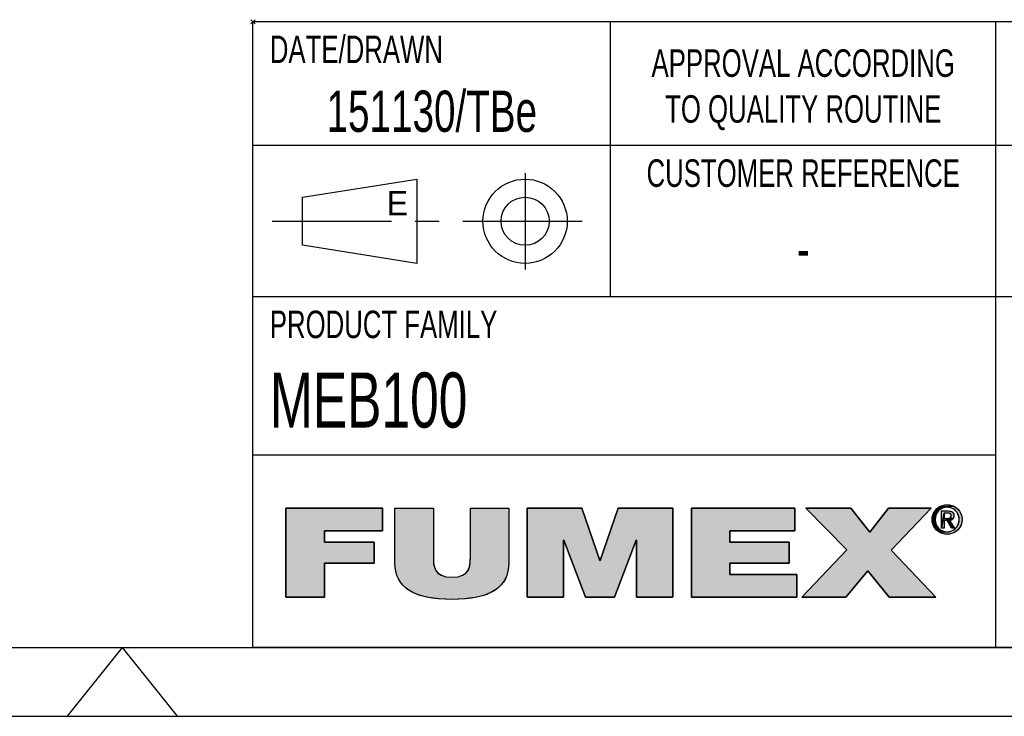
# Model space of a CAD drawing. Extents: x 0 to 420, y 0 to 297.
# Tile 6 of 11: x 228 to 299, y 0 to 51. Entities that reach past the tile are written whole.
import ezdxf

# ---------------------------------------------------------------- set-up
doc = ezdxf.new("R2010")
doc.units = 0
doc.header["$LTSCALE"] = 23.1
doc.linetypes.add('CENTER', pattern=[0.6, 0.375, -0.075, 0.075, -0.075])
doc.layers.get('0').update_dxf_attribs({"linetype": 'CONTINUOUS'})
doc.layers.add('112000_DXF_CONTINUOUS_LINE', color=7, linetype='CONTINUOUS')
doc.layers.add('112000_DXF_FORMAT', color=7, linetype='CONTINUOUS')
doc.styles.get("Standard").update_dxf_attribs({"font": 'txt', "width": 0.7})
doc.styles.add('TEXTSTYLE_2', font='txt', dxfattribs={"width": 0.7})
doc.styles.add('TEXTSTYLE_3', font='txt')

# ---------------------------------------------------------------- blocks, each defined once
blk = doc.blocks.new('FUMEX_LOGO_BL1', base_point=(271.467, 11.941))
at = {"layer": '112000_DXF_FORMAT', "linetype": 'CONTINUOUS'}
for points in [[(249.687, 8.651), (246.886, 8.651), (246.886, 15.144), (253.914, 15.144), (253.914, 13.48), (249.687, 13.48), (249.687, 12.671), (253.316, 12.671), (253.316, 11.124), (249.687, 11.124)], [(263.1, 15.144), (263.1, 11.161), (263.061, 10.663), (262.951, 10.231), (262.77, 9.853), (262.519, 9.523), (262.195, 9.237), (261.786, 8.992), (261.277, 8.79), (260.65, 8.633), (259.879, 8.532), (258.962, 8.496), (258.038, 8.532), (257.267, 8.634), (256.638, 8.791), (256.129, 8.994), (255.719, 9.239), (255.393, 9.525), (255.141, 9.856), (254.961, 10.234), (254.849, 10.665), (254.811, 11.161), (254.811, 15.144), (257.612, 15.144), (257.612, 11.606), (257.625, 11.177), (257.682, 10.851), (257.79, 10.6), (257.955, 10.403), (258.195, 10.251), (258.526, 10.152), (258.974, 10.115), (259.411, 10.152), (259.733, 10.252), (259.966, 10.404), (260.128, 10.602), (260.233, 10.857), (260.287, 11.19), (260.299, 11.606), (260.299, 15.144)], [(267.078, 8.651), (264.429, 8.651), (264.429, 15.144), (268.415, 15.144), (269.713, 11.325), (269.739, 11.325), (271.038, 15.144), (275.023, 15.144), (275.023, 8.651), (272.375, 8.651), (272.375, 12.816), (272.349, 12.816), (270.77, 8.651), (268.682, 8.651), (267.103, 12.816), (267.078, 12.816)], [(284.038, 8.651), (276.373, 8.651), (276.373, 15.144), (283.898, 15.144), (283.898, 13.48), (279.174, 13.48), (279.174, 12.671), (283.465, 12.671), (283.465, 11.124), (279.174, 11.124), (279.174, 10.315), (284.038, 10.315)], [(287.6, 8.651), (284.392, 8.651), (287.677, 12.107), (284.684, 15.144), (287.97, 15.144), (289.345, 13.38), (290.694, 15.144), (293.801, 15.144), (290.886, 12.089), (294.133, 8.651), (290.758, 8.651), (289.205, 10.588)], [(294.465, 15.055), (294.364, 14.974), (294.056, 14.917), (294.156, 15.041), (294.578, 15.12)], [(294.699, 15.167), (294.578, 15.12), (294.156, 15.041), (294.275, 15.15), (294.828, 15.196)], [(294.963, 15.206), (294.828, 15.196), (294.275, 15.15), (294.342, 15.199), (295.438, 15.279), (295.58, 15.198), (295.645, 15.15), (295.764, 15.041), (295.864, 14.917), (295.943, 14.78), (296.001, 14.633), (296.036, 14.477), (296.048, 14.314), (296.036, 14.149), (296.001, 13.992), (295.944, 13.844), (295.864, 13.707), (295.765, 13.582), (295.646, 13.473), (295.579, 13.424), (295.438, 13.343), (295.286, 13.284), (295.126, 13.249), (294.798, 13.249), (294.637, 13.284), (294.484, 13.343), (294.408, 13.383), (294.963, 13.416), (295.096, 13.425), (295.224, 13.454), (295.345, 13.502), (295.457, 13.567), (295.557, 13.649), (295.603, 13.695), (295.683, 13.798), (295.747, 13.914), (295.794, 14.039), (295.823, 14.173), (295.832, 14.314), (295.823, 14.453), (295.794, 14.585), (295.747, 14.71), (295.682, 14.824), (295.602, 14.928), (295.557, 14.973), (295.456, 15.055), (295.344, 15.12), (295.224, 15.167), (295.096, 15.196)], [(294.963, 15.385), (295.126, 15.373), (295.286, 15.338), (295.438, 15.279), (294.342, 15.199), (294.484, 15.279), (294.637, 15.338), (294.798, 15.373)], [(294.318, 14.927), (294.237, 14.824), (294.173, 14.709), (294.126, 14.585), (294.097, 14.453), (294.087, 14.314), (293.883, 14.149), (293.871, 14.314), (293.883, 14.477), (293.919, 14.632), (293.976, 14.78), (294.056, 14.917), (294.364, 14.974)], [(294.735, 14.771), (294.548, 13.691), (294.548, 14.93), (295.019, 14.93), (295.024, 14.93), (295.128, 14.925), (295.212, 14.91), (295.279, 14.887), (295.334, 14.857), (295.378, 14.819), (295.396, 14.797), (295.412, 14.773), (295.436, 14.72), (295.452, 14.655), (295.457, 14.578), (295.451, 14.504), (295.435, 14.44), (295.409, 14.386), (295.092, 14.395), (295.131, 14.403), (295.162, 14.414), (295.188, 14.427), (295.21, 14.444), (295.228, 14.464), (295.242, 14.487), (295.252, 14.516), (295.259, 14.549), (295.261, 14.589), (295.259, 14.623), (295.252, 14.652), (295.241, 14.677), (295.225, 14.699), (295.206, 14.718), (295.182, 14.734), (295.153, 14.748), (295.118, 14.759), (295.076, 14.766), (295.026, 14.771), (294.991, 14.771), (294.863, 14.771)], [(294.96, 14.388), (294.978, 14.388), (295.043, 14.39), (295.092, 14.395), (295.409, 14.386), (294.735, 14.229), (294.735, 13.691), (294.548, 13.691), (294.735, 14.771), (294.735, 14.58), (294.735, 14.388), (294.848, 14.388)], [(295.136, 14.237), (295.489, 13.691), (295.278, 13.691), (294.951, 14.229), (294.735, 14.229), (295.409, 14.386), (295.373, 14.341), (295.328, 14.303), (295.273, 14.273), (295.207, 14.25)], [(294.097, 14.173), (294.126, 14.039), (294.173, 13.914), (294.237, 13.799), (294.317, 13.696), (294.155, 13.583), (294.056, 13.707), (293.976, 13.844), (293.919, 13.993), (293.883, 14.149), (294.087, 14.314)], [(294.364, 13.648), (294.465, 13.567), (294.273, 13.474), (294.155, 13.583), (294.317, 13.696)], [(294.577, 13.502), (294.699, 13.454), (294.408, 13.383), (294.273, 13.474), (294.465, 13.567)]]:
    blk.add_hatch(color=7, dxfattribs=at).paths.add_polyline_path(points)
at = {"layer": '112000_DXF_FORMAT', "color": 7, "linetype": 'CONTINUOUS'}
for p, q in [((253.914, 15.144), (246.886, 15.144)), ((246.886, 15.144), (246.886, 8.651)), ((253.914, 15.144), (246.886, 15.144)), ((246.886, 15.144), (246.886, 8.651)), ((253.914, 13.48), (253.914, 15.144)), ((253.914, 13.48), (253.914, 15.144)), ((268.415, 15.144), (264.429, 15.144)), ((264.429, 15.144), (264.429, 8.651)), ((268.415, 15.144), (264.429, 15.144)), ((264.429, 15.144), (264.429, 8.651)), ((269.713, 11.325), (268.415, 15.144)), ((269.713, 11.325), (268.415, 15.144)), ((271.038, 15.144), (269.739, 11.325)), ((271.038, 15.144), (269.739, 11.325)), ((275.023, 15.144), (271.038, 15.144)), ((275.023, 15.144), (271.038, 15.144)), ((275.023, 8.651), (275.023, 15.144)), ((275.023, 8.651), (275.023, 15.144)), ((283.898, 15.144), (276.373, 15.144)), ((276.373, 15.144), (276.373, 8.651)), ((283.898, 15.144), (276.373, 15.144)), ((276.373, 15.144), (276.373, 8.651)), ((283.898, 13.48), (283.898, 15.144)), ((283.898, 13.48), (283.898, 15.144)), ((287.97, 15.144), (284.684, 15.144)), ((284.684, 15.144), (287.677, 12.107)), ((287.97, 15.144), (284.684, 15.144)), ((284.684, 15.144), (287.677, 12.107)), ((289.345, 13.38), (287.97, 15.144)), ((289.345, 13.38), (287.97, 15.144)), ((290.694, 15.144), (289.345, 13.38)), ((290.694, 15.144), (289.345, 13.38)), ((293.801, 15.144), (290.694, 15.144)), ((293.801, 15.144), (290.694, 15.144)), ((290.886, 12.089), (293.801, 15.144)), ((290.886, 12.089), (293.801, 15.144)), ((249.687, 12.671), (249.687, 13.48)), ((249.687, 13.48), (253.914, 13.48)), ((249.687, 12.671), (249.687, 13.48)), ((249.687, 13.48), (253.914, 13.48)), ((279.174, 12.671), (279.174, 13.48)), ((279.174, 13.48), (283.898, 13.48)), ((279.174, 12.671), (279.174, 13.48)), ((279.174, 13.48), (283.898, 13.48)), ((253.316, 12.671), (249.687, 12.671)), ((253.316, 12.671), (249.687, 12.671)), ((253.316, 11.124), (253.316, 12.671)), ((253.316, 11.124), (253.316, 12.671)), ((267.078, 8.651), (267.078, 12.816)), ((267.078, 12.816), (267.103, 12.816)), ((267.078, 8.651), (267.078, 12.816)), ((267.078, 12.816), (267.103, 12.816)), ((267.103, 12.816), (268.682, 8.651)), ((267.103, 12.816), (268.682, 8.651)), ((270.77, 8.651), (272.349, 12.816)), ((270.77, 8.651), (272.349, 12.816)), ((272.349, 12.816), (272.375, 12.816)), ((272.349, 12.816), (272.375, 12.816)), ((272.375, 12.816), (272.375, 8.651)), ((272.375, 12.816), (272.375, 8.651)), ((283.465, 12.671), (279.174, 12.671)), ((283.465, 12.671), (279.174, 12.671)), ((283.465, 11.124), (283.465, 12.671)), ((283.465, 11.124), (283.465, 12.671)), ((287.677, 12.107), (284.392, 8.651)), ((287.677, 12.107), (284.392, 8.651)), ((294.133, 8.651), (290.886, 12.089)), ((294.133, 8.651), (290.886, 12.089)), ((249.687, 8.651), (249.687, 11.124)), ((249.687, 11.124), (253.316, 11.124)), ((249.687, 8.651), (249.687, 11.124)), ((249.687, 11.124), (253.316, 11.124)), ((269.739, 11.325), (269.713, 11.325)), ((269.739, 11.325), (269.713, 11.325)), ((279.174, 10.315), (279.174, 11.124)), ((279.174, 11.124), (283.465, 11.124)), ((279.174, 10.315), (279.174, 11.124)), ((279.174, 11.124), (283.465, 11.124)), ((284.038, 10.315), (279.174, 10.315)), ((284.038, 10.315), (279.174, 10.315)), ((284.038, 8.651), (284.038, 10.315)), ((284.038, 8.651), (284.038, 10.315)), ((287.6, 8.651), (289.205, 10.588)), ((287.6, 8.651), (289.205, 10.588)), ((289.205, 10.588), (290.758, 8.651)), ((289.205, 10.588), (290.758, 8.651)), ((246.886, 8.651), (249.687, 8.651)), ((246.886, 8.651), (249.687, 8.651)), ((264.429, 8.651), (267.078, 8.651)), ((264.429, 8.651), (267.078, 8.651)), ((268.682, 8.651), (270.77, 8.651)), ((268.682, 8.651), (270.77, 8.651)), ((272.375, 8.651), (275.023, 8.651)), ((272.375, 8.651), (275.023, 8.651)), ((276.373, 8.651), (284.038, 8.651)), ((276.373, 8.651), (284.038, 8.651)), ((284.392, 8.651), (287.6, 8.651)), ((284.392, 8.651), (287.6, 8.651)), ((290.758, 8.651), (294.133, 8.651)), ((290.758, 8.651), (294.133, 8.651))]:
    blk.add_line(p, q, dxfattribs=at)
for points in [[(249.687, 8.651), (246.886, 8.651), (246.886, 15.144), (253.914, 15.144), (253.914, 13.48), (249.687, 13.48), (249.687, 12.671), (253.316, 12.671), (253.316, 11.124), (249.687, 11.124), (249.687, 8.651)], [(263.1, 15.144), (263.1, 11.161), (263.061, 10.663), (262.951, 10.231), (262.77, 9.853), (262.519, 9.523), (262.195, 9.237), (261.786, 8.992), (261.277, 8.79), (260.65, 8.633), (259.879, 8.532), (258.962, 8.496), (258.038, 8.532), (257.267, 8.634), (256.638, 8.791), (256.129, 8.994), (255.719, 9.239), (255.393, 9.525), (255.141, 9.856), (254.961, 10.234), (254.849, 10.665), (254.811, 11.161), (254.811, 15.144), (257.612, 15.144), (257.612, 11.606), (257.625, 11.177), (257.682, 10.851), (257.79, 10.6), (257.955, 10.403), (258.195, 10.251), (258.526, 10.152), (258.974, 10.115), (259.411, 10.152), (259.733, 10.252), (259.966, 10.404), (260.128, 10.602), (260.233, 10.857), (260.287, 11.19), (260.299, 11.606), (260.299, 15.144), (263.1, 15.144)], [(267.078, 8.651), (264.429, 8.651), (264.429, 15.144), (268.415, 15.144), (269.713, 11.325), (269.739, 11.325), (271.038, 15.144), (275.023, 15.144), (275.023, 8.651), (272.375, 8.651), (272.375, 12.816), (272.349, 12.816), (270.77, 8.651), (268.682, 8.651), (267.103, 12.816), (267.078, 12.816), (267.078, 8.651)], [(284.038, 8.651), (276.373, 8.651), (276.373, 15.144), (283.898, 15.144), (283.898, 13.48), (279.174, 13.48), (279.174, 12.671), (283.465, 12.671), (283.465, 11.124), (279.174, 11.124), (279.174, 10.315), (284.038, 10.315), (284.038, 8.651)], [(287.6, 8.651), (284.392, 8.651), (287.677, 12.107), (284.684, 15.144), (287.97, 15.144), (289.345, 13.38), (290.694, 15.144), (293.801, 15.144), (290.886, 12.089), (294.133, 8.651), (290.758, 8.651), (289.205, 10.588), (287.6, 8.651)], [(294.465, 15.055), (294.364, 14.974), (294.056, 14.917), (294.156, 15.041), (294.578, 15.12), (294.465, 15.055)], [(294.699, 15.167), (294.578, 15.12), (294.156, 15.041), (294.275, 15.15), (294.828, 15.196), (294.699, 15.167)], [(294.963, 15.206), (294.828, 15.196), (294.275, 15.15), (294.342, 15.199), (295.438, 15.279), (295.58, 15.198), (295.645, 15.15), (295.764, 15.041), (295.864, 14.917), (295.943, 14.78), (296.001, 14.633), (296.036, 14.477), (296.048, 14.314), (296.036, 14.149), (296.001, 13.992), (295.944, 13.844), (295.864, 13.707), (295.765, 13.582), (295.646, 13.473), (295.579, 13.424), (295.438, 13.343), (295.286, 13.284), (295.126, 13.249), (294.798, 13.249), (294.637, 13.284), (294.484, 13.343), (294.408, 13.383), (294.963, 13.416), (295.096, 13.425), (295.224, 13.454), (295.345, 13.502), (295.457, 13.567), (295.557, 13.649), (295.603, 13.695), (295.683, 13.798), (295.747, 13.914), (295.794, 14.039), (295.823, 14.173), (295.832, 14.314), (295.823, 14.453), (295.794, 14.585), (295.747, 14.71), (295.682, 14.824), (295.602, 14.928), (295.557, 14.973), (295.456, 15.055), (295.344, 15.12), (295.224, 15.167), (295.096, 15.196), (294.963, 15.206)], [(294.963, 15.385), (295.126, 15.373), (295.286, 15.338), (295.438, 15.279), (294.342, 15.199), (294.484, 15.279), (294.637, 15.338), (294.798, 15.373), (294.963, 15.385)], [(294.318, 14.927), (294.237, 14.824), (294.173, 14.709), (294.126, 14.585), (294.097, 14.453), (294.087, 14.314), (293.883, 14.149), (293.871, 14.314), (293.883, 14.477), (293.919, 14.632), (293.976, 14.78), (294.056, 14.917), (294.364, 14.974), (294.318, 14.927)], [(294.735, 14.771), (294.548, 13.691), (294.548, 14.93), (295.019, 14.93), (295.024, 14.93), (295.128, 14.925), (295.212, 14.91), (295.279, 14.887), (295.334, 14.857), (295.378, 14.819), (295.396, 14.797), (295.412, 14.773), (295.436, 14.72), (295.452, 14.655), (295.457, 14.578), (295.451, 14.504), (295.435, 14.44), (295.409, 14.386), (295.092, 14.395), (295.131, 14.403), (295.162, 14.414), (295.188, 14.427), (295.21, 14.444), (295.228, 14.464), (295.242, 14.487), (295.252, 14.516), (295.259, 14.549), (295.261, 14.589), (295.259, 14.623), (295.252, 14.652), (295.241, 14.677), (295.225, 14.699), (295.206, 14.718), (295.182, 14.734), (295.153, 14.748), (295.118, 14.759), (295.076, 14.766), (295.026, 14.771), (294.991, 14.771), (294.863, 14.771), (294.735, 14.771)], [(294.96, 14.388), (294.978, 14.388), (295.043, 14.39), (295.092, 14.395), (295.409, 14.386), (294.735, 14.229), (294.735, 13.691), (294.548, 13.691), (294.735, 14.771), (294.735, 14.58), (294.735, 14.388), (294.848, 14.388), (294.96, 14.388)], [(295.136, 14.237), (295.489, 13.691), (295.278, 13.691), (294.951, 14.229), (294.735, 14.229), (295.409, 14.386), (295.373, 14.341), (295.328, 14.303), (295.273, 14.273), (295.207, 14.25), (295.136, 14.237)], [(294.097, 14.173), (294.126, 14.039), (294.173, 13.914), (294.237, 13.799), (294.317, 13.696), (294.155, 13.583), (294.056, 13.707), (293.976, 13.844), (293.919, 13.993), (293.883, 14.149), (294.087, 14.314), (294.097, 14.173)], [(294.364, 13.648), (294.465, 13.567), (294.273, 13.474), (294.155, 13.583), (294.317, 13.696), (294.364, 13.648)], [(294.577, 13.502), (294.699, 13.454), (294.408, 13.383), (294.273, 13.474), (294.465, 13.567), (294.577, 13.502)]]:
    blk.add_lwpolyline(points, dxfattribs=at)
for points, knots in [([(263.1, 15.144), (263.1, 15.144), (260.299, 15.144), (260.299, 15.144), (260.299, 15.144), (260.299, 11.606), (260.299, 11.606), (260.299, 10.943), (260.299, 10.115), (258.974, 10.115), (257.612, 10.115), (257.612, 10.943), (257.612, 11.606), (257.612, 11.606), (257.612, 15.144), (257.612, 15.144), (257.612, 15.144), (254.811, 15.144), (254.811, 15.144), (254.811, 15.144), (254.811, 11.161), (254.811, 11.161), (254.811, 9.36), (256.186, 8.496), (258.962, 8.496), (261.738, 8.496), (263.1, 9.36), (263.1, 11.161), (263.1, 11.161), (263.1, 15.144), (263.1, 15.144)], [0, 0, 0, 0, 1, 1, 1, 2, 2, 2, 3, 3, 3, 4, 4, 4, 5, 5, 5, 6, 6, 6, 7, 7, 7, 8, 8, 8, 9, 9, 9, 10, 10, 10, 10]), ([(263.1, 15.144), (263.1, 15.144), (260.299, 15.144), (260.299, 15.144), (260.299, 15.144), (260.299, 11.606), (260.299, 11.606), (260.299, 10.943), (260.299, 10.115), (258.974, 10.115), (257.612, 10.115), (257.612, 10.943), (257.612, 11.606), (257.612, 11.606), (257.612, 15.144), (257.612, 15.144), (257.612, 15.144), (254.811, 15.144), (254.811, 15.144), (254.811, 15.144), (254.811, 11.161), (254.811, 11.161), (254.811, 9.36), (256.186, 8.496), (258.962, 8.496), (261.738, 8.496), (263.1, 9.36), (263.1, 11.161), (263.1, 11.161), (263.1, 15.144), (263.1, 15.144)], [0, 0, 0, 0, 1, 1, 1, 2, 2, 2, 3, 3, 3, 4, 4, 4, 5, 5, 5, 6, 6, 6, 7, 7, 7, 8, 8, 8, 9, 9, 9, 10, 10, 10, 10]), ([(294.963, 13.237), (295.548, 13.237), (296.048, 13.691), (296.048, 14.314), (296.048, 14.93), (295.548, 15.385), (294.963, 15.385), (294.372, 15.385), (293.871, 14.93), (293.871, 14.314), (293.871, 13.691), (294.372, 13.237), (294.963, 13.237)], [0, 0, 0, 0, 1, 1, 1, 2, 2, 2, 3, 3, 3, 4, 4, 4, 4]), ([(294.963, 13.237), (295.548, 13.237), (296.048, 13.691), (296.048, 14.314), (296.048, 14.93), (295.548, 15.385), (294.963, 15.385), (294.372, 15.385), (293.871, 14.93), (293.871, 14.314), (293.871, 13.691), (294.372, 13.237), (294.963, 13.237)], [0, 0, 0, 0, 1, 1, 1, 2, 2, 2, 3, 3, 3, 4, 4, 4, 4]), ([(294.087, 14.314), (294.087, 14.823), (294.471, 15.206), (294.963, 15.206), (295.449, 15.206), (295.832, 14.823), (295.832, 14.314), (295.832, 13.797), (295.449, 13.416), (294.963, 13.416), (294.471, 13.416), (294.087, 13.797), (294.087, 14.314)], [0, 0, 0, 0, 1, 1, 1, 2, 2, 2, 3, 3, 3, 4, 4, 4, 4]), ([(294.087, 14.314), (294.087, 14.823), (294.471, 15.206), (294.963, 15.206), (295.449, 15.206), (295.832, 14.823), (295.832, 14.314), (295.832, 13.797), (295.449, 13.416), (294.963, 13.416), (294.471, 13.416), (294.087, 13.797), (294.087, 14.314)], [0, 0, 0, 0, 1, 1, 1, 2, 2, 2, 3, 3, 3, 4, 4, 4, 4]), ([(294.735, 14.229), (294.735, 14.229), (294.951, 14.229), (294.951, 14.229), (294.951, 14.229), (295.278, 13.691), (295.278, 13.691), (295.278, 13.691), (295.489, 13.691), (295.489, 13.691), (295.489, 13.691), (295.136, 14.237), (295.136, 14.237), (295.318, 14.26), (295.457, 14.356), (295.457, 14.578), (295.457, 14.823), (295.312, 14.93), (295.019, 14.93), (295.019, 14.93), (294.548, 14.93), (294.548, 14.93), (294.548, 14.93), (294.548, 13.691), (294.548, 13.691), (294.548, 13.691), (294.735, 13.691), (294.735, 13.691), (294.735, 13.691), (294.735, 14.229), (294.735, 14.229)], [0, 0, 0, 0, 1, 1, 1, 2, 2, 2, 3, 3, 3, 4, 4, 4, 5, 5, 5, 6, 6, 6, 7, 7, 7, 8, 8, 8, 9, 9, 9, 10, 10, 10, 10]), ([(294.735, 14.229), (294.735, 14.229), (294.951, 14.229), (294.951, 14.229), (294.951, 14.229), (295.278, 13.691), (295.278, 13.691), (295.278, 13.691), (295.489, 13.691), (295.489, 13.691), (295.489, 13.691), (295.136, 14.237), (295.136, 14.237), (295.318, 14.26), (295.457, 14.356), (295.457, 14.578), (295.457, 14.823), (295.312, 14.93), (295.019, 14.93), (295.019, 14.93), (294.548, 14.93), (294.548, 14.93), (294.548, 14.93), (294.548, 13.691), (294.548, 13.691), (294.548, 13.691), (294.735, 13.691), (294.735, 13.691), (294.735, 13.691), (294.735, 14.229), (294.735, 14.229)], [0, 0, 0, 0, 1, 1, 1, 2, 2, 2, 3, 3, 3, 4, 4, 4, 5, 5, 5, 6, 6, 6, 7, 7, 7, 8, 8, 8, 9, 9, 9, 10, 10, 10, 10]), ([(294.735, 14.388), (294.735, 14.388), (294.735, 14.771), (294.735, 14.771), (294.735, 14.771), (294.991, 14.771), (294.991, 14.771), (295.122, 14.771), (295.261, 14.743), (295.261, 14.589), (295.261, 14.399), (295.119, 14.388), (294.96, 14.388), (294.96, 14.388), (294.735, 14.388), (294.735, 14.388)], [0, 0, 0, 0, 1, 1, 1, 2, 2, 2, 3, 3, 3, 4, 4, 4, 5, 5, 5, 5]), ([(294.735, 14.388), (294.735, 14.388), (294.735, 14.771), (294.735, 14.771), (294.735, 14.771), (294.991, 14.771), (294.991, 14.771), (295.122, 14.771), (295.261, 14.743), (295.261, 14.589), (295.261, 14.399), (295.119, 14.388), (294.96, 14.388), (294.96, 14.388), (294.735, 14.388), (294.735, 14.388)], [0, 0, 0, 0, 1, 1, 1, 2, 2, 2, 3, 3, 3, 4, 4, 4, 5, 5, 5, 5])]:
    blk.add_open_spline(points, degree=3, knots=knots, dxfattribs=at)
for points in [[(294.963, 13.416), (294.408, 13.383), (294.828, 13.425), (294.699, 13.454)], [(294.963, 13.237), (294.798, 13.249), (295.126, 13.249)]]:
    blk.add_solid(points, dxfattribs=at)
blk = doc.blocks.new('SYMBOL_0_BL2', base_point=(257.498, 35.998))
at = {"layer": '112000_DXF_CONTINUOUS_LINE', "color": 7, "linetype": 'CENTER'}
for p, q in [((264.28, 39.498), (264.28, 32.498)), ((245.905, 35.998), (269.092, 35.998))]:
    blk.add_line(p, q, dxfattribs=at)
at = {"layer": '112000_DXF_CONTINUOUS_LINE', "color": 7, "linetype": 'CONTINUOUS'}
for p, q in [((248.092, 37.748), (256.405, 39.061)), ((256.405, 39.061), (256.405, 32.936)), ((248.092, 34.248), (248.092, 37.748)), ((256.405, 32.936), (248.092, 34.248))]:
    blk.add_line(p, q, dxfattribs=at)
for radius in [3.062, 1.75]:
    blk.add_circle((264.28, 35.998), radius, dxfattribs=at)

msp = doc.modelspace()

# ---------------------------------------------------------------- linework, layer by layer
at = {"layer": '112000_DXF_FORMAT', "color": 7, "linetype": 'CONTINUOUS'}
for p, q in [((244.655, 50.342), (244.342, 50.655)), ((244.655, 50.655), (244.342, 50.342)), ((414.998, 50.498), (244.498, 50.498)), ((244.498, 4.998), (244.498, 50.498)), ((270.498, 30.498), (270.498, 50.498)), ((298.498, 4.998), (298.498, 50.498)), ((414.998, 41.498), (244.498, 41.498)), ((414.998, 30.498), (244.498, 30.498)), ((298.498, 18.998), (244.498, 18.998)), ((24.998, 4.998), (414.998, 4.998)), ((234.998, 4.998), (231.002, -0.002)), ((234.998, 4.998), (238.995, -0.002)), ((414.998, 4.998), (244.498, 4.998)), ((-0.002, -0.002), (419.998, -0.002))]:
    msp.add_line(p, q, dxfattribs=at)

# ---------------------------------------------------------------- block references
at = {"layer": '112000_DXF_CONTINUOUS_LINE', "color": 7, "linetype": 'CONTINUOUS'}
msp.add_blockref('SYMBOL_0_BL2', (257.498, 35.998), dxfattribs=at)
at = {"layer": '112000_DXF_FORMAT', "color": 2, "linetype": 'CONTINUOUS'}
msp.add_blockref('FUMEX_LOGO_BL1', (271.467, 11.941), dxfattribs=at)

# ---------------------------------------------------------------- texts
at = {"color": 7, "linetype": 'CONTINUOUS'}
for s, insert, char_height, width, attachment_point, style in [('DATE/DRAWN', (245.723, 49.498), 2, 14, 1, 'TEXTSTYLE_2'), ('APPROVAL ACCORDING\\PTO QUALITY ROUTINE', (284.498, 48.498), 2, 25.2, 2, 'TEXTSTYLE_2'), ('CUSTOMER REFERENCE', (284.498, 40.498), 2, 25.2, 2, 'TEXTSTYLE_2'), ('E', (254.217, 38.186), 1.75, 1.75, 1, 'TEXTSTYLE_3')]:
    msp.add_mtext(s, dxfattribs=dict(at, insert=insert, char_height=char_height, width=width, attachment_point=attachment_point, style=style))
at = {"color": 7, "linetype": 'CONTINUOUS', "insert": (257.498, 45.498), "char_height": 3, "width": 31.71429, "attachment_point": 2}
msp.add_mtext('151130/TBe', dxfattribs=at)
at = {"layer": '112000_DXF_FORMAT', "color": 7, "linetype": 'CONTINUOUS'}
for s, insert, char_height, width, attachment_point in [('-', (284.498, 35.498), 3, 3.21429, 2), ('MEB100', (245.723, 24.998), 4, 27, 1)]:
    msp.add_mtext(s, dxfattribs=dict(at, insert=insert, char_height=char_height, width=width, attachment_point=attachment_point))
at = {"layer": '112000_DXF_FORMAT', "color": 7, "linetype": 'CONTINUOUS', "insert": (245.723, 29.498), "char_height": 2, "width": 19.6, "attachment_point": 1, "style": 'TEXTSTYLE_2'}
msp.add_mtext('PRODUCT FAMILY', dxfattribs=at)

doc.saveas('drawing.dxf')
